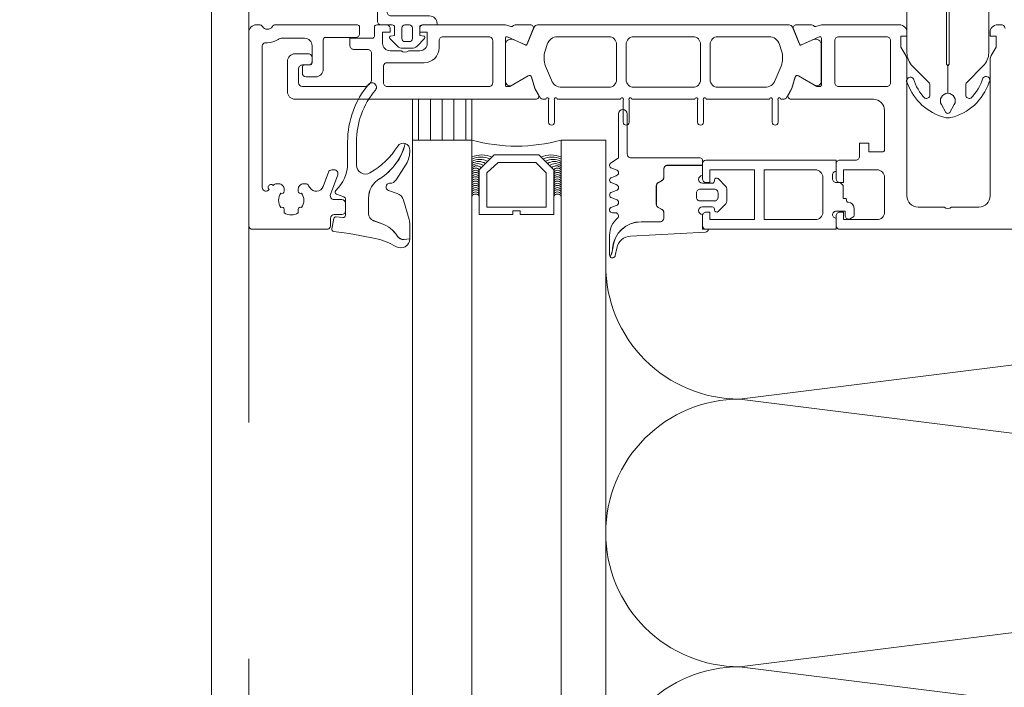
# Model space of a CAD drawing. Header units: millimetres. Extents: x 213386 to 459888, y 74252 to 208052.
# Tile 241 of 256: x 373011 to 373143, y 192163 to 192253. Entities that reach past the tile are written whole.
import ezdxf

# ---------------------------------------------------------------- set-up
doc = ezdxf.new("R2010")
doc.units = ezdxf.units.MM
doc.linetypes.add('ČÁRKOVANÁ', pattern=[19.05, 12.7, -6.35])
doc.layers.get('Defpoints').update_dxf_attribs({"color": 255, "lineweight": 0})
doc.layers.add('FASÁDA DETAILNÍ', color=255, linetype='Continuous', lineweight=0)
doc.layers.add('NOVA', color=255, linetype='Continuous', lineweight=0)
doc.styles.add('CS-ROMANS', font='romans.shx', dxfattribs={"width": 0.75, "oblique": 5})
doc.dimstyles.new('A_KÓTA_50', dxfattribs={"dimtxt": 110, "dimasz": 2, "dimexe": 100, "dimexo": 1500, "dimgap": 40, "dimtad": 1, "dimrnd": 1, "dimdsep": 46, "dimtxsty": 'CS-ROMANS', "dimblk": 'KOT_CARA20', "dimcen": 45, "dimse1": 1, "dimse2": 1, "dimclrd": 256, "dimclre": 256, "dimclrt": 256, "dimadec": 0, "dimazin": 0, "dimtfac": 1, "dimtix": 1, "dimtmove": 2, "dimatfit": 3, "dimldrblk": 'OBLIQUE', "dimfxl": 100, "dimtolj": 1, "dimarcsym": 0})
pattern_1 = [(270, (66475.357, -20009.9213), (1.5875, -8e-16), [])]

# ---------------------------------------------------------------- blocks, each defined once
blk = doc.blocks.new('244748_a')
blk.add_lwpolyline([(8.32, -1.69, 0.082248), (6.34, -0.9, -1.09695), (6.94, -0.1, -0.315353), (11.26, -5.15, -0.480529), (10.87, -5.64), (4.27, -5.64), (4.08, -5.45), (-16.53, -5.45), (-16.72, -5.64), (-20.43, -5.64, 0.574019), (-21.93, -4.78), (-22.99, -5.4, 0.524827), (-22.99, -5.9), (-21.93, -6.52, 0.574021), (-20.43, -5.66), (-16.72, -5.66), (-16.53, -5.85), (4.08, -5.85), (4.27, -5.66), (10.87, -5.66, -0.480529), (11.26, -6.15, -0.326229), (6.88, -11.09, -1.09695), (6.28, -10.3, 0.081457), (8.32, -9.61, 0.599203), (7.48, -8.05), (5.52, -8.05, 0.198965), (5.17, -8.2), (2.22, -11.15), (0.93, -12.01, -0.738038), (0.51, -11.62), (0.87, -11, 1), (0.35, -10.7), (0, -11.3), (-0.98, -11.3, 0.619205), (-1.45, -12.06), (-1.28, -12.43, -0.808139), (-2.04, -13.04), (-3.63, -11.44, 0.198906), (-4.34, -11.15), (-14.99, -11.15, -0.198936), (-16.76, -10.42), (-18.98, -8.2, 0.198942), (-19.33, -8.05), (-20.67, -8.05, 0.500217), (-21.09, -8.73, 0.122037), (-18.5, -10.27, -1.093735), (-19.1, -11.07, -0.240768), (-23.7, -6.07, -0.106226), (-23.7, -5.23, -0.256232), (-19, -0.13, -1.093735), (-18.4, -0.92, 0.116856), (-21.09, -2.57, 0.500217), (-20.67, -3.25), (-19.33, -3.25, 0.198942), (-18.98, -3.1), (-16.75, -0.88, -0.198936), (-14.99, -0.15), (-4.34, -0.15, 0.198907), (-3.63, 0.14), (-2.04, 1.74, -0.808139), (-1.28, 1.13), (-1.45, 0.76, 0.619205), (-0.98, 0), (0, 0), (0.35, -0.6, 1), (0.87, -0.3), (0.51, 0.32, -0.738038), (0.93, 0.71), (2.22, -0.15), (5.17, -3.1, 0.198965), (5.52, -3.25), (7.48, -3.25, 0.599203)], format="xyb", close=True)
blk = doc.blocks.new('nesystémový nástavec 18')
for p, q in [((-17.5, 9.3), (-15.36, 9.3)), ((-15.36, 9.3), (0, 9.3)), ((0, 9.3), (0, 7.8)), ((-18, 6.8), (-18, 8.8)), ((-11, 8), (-17, 8)), ((-17, 8), (-17, 6.3)), ((-11, 1.3), (-11, 8)), ((-2.8, 8), (-9.7, 8)), ((-9.7, 1.3), (-9.7, 8)), ((-1.8, 2.3), (-1.8, 7)), ((-0.5, 7.3), (-0.5, 6.8)), ((-17, 6.3), (-17.5, 6.3)), ((0, 6.3), (0.55, 6.3)), ((0.55, 6.3), (0.95, 5.9)), ((0.95, 5.9), (0.95, 4.8)), ((0.95, 4.8), (0.95, 4.14)), ((0.95, 4.14), (1.2, 4.14)), ((1.4, 3.94), (1.4, 3.84)), ((1.6, 3.64), (1.6, 3.64)), ((2.4, 2.84), (2.4, 1.89)), ((-18, 0.5), (-18, 1.8)), ((-17.5, 2.3), (-17, 2.3)), ((-17, 2.3), (-17, 1.3)), ((-0.4, 2.23), (-0.5, 2.04)), ((-0.5, 2.04), (-0.5, 2)), ((1.2, 2.44), (0, 2.44)), ((0, 1.5), (0, 0)), ((1.2, 1.85), (1.2, 2.44)), ((1.8, 1.37), (1.7, 1.35)), ((2.25, 1.63), (1.8, 1.37)), ((-1.8, 0), (-17.5, 0)), ((-17, 1.3), (-11, 1.3)), ((-9.7, 1.3), (-2.8, 1.3)), ((0, 0), (-1.8, 0))]:
    blk.add_line(p, q)
for centre, radius, start, end in [((-17.5, 8.8), 0.5, 90, 180), ((-15.36, 9.8), 0.5, 270, 270.084), ((-2.8, 7), 1, 0, 90), ((-17.5, 6.8), 0.5, 180.0012, 269.9988), ((0, 7.3), 0.5, 89.9955, 180.0071), ((0, 6.8), 0.5, 179.9949, 270.006), ((0.75, 4.8), 0.2, 359.9656, 0.0344), ((1.2, 3.94), 0.2, 359.9707, 90.0249), ((1.6, 3.84), 0.2, 179.9737, 270.035), ((1.6, 2.84), 0.8, 0.0065, 89.9919), ((-17.5, 1.8), 0.5, 89.999, 180.0002), ((-2.8, 2.3), 1, 270, 0), ((0, 2), 0.5, 179.9716, 270.0327), ((0, 1.94), 0.5, 89.9975, 144.0007), ((1.7, 1.85), 0.5, 179.9991, 270), ((2.1, 1.89), 0.3, 299.9815, 0.0183), ((-17.5, 0.5), 0.5, 180, 270)]:
    blk.add_arc(centre, radius, start, end)
blk = doc.blocks.new('284336')
for points in [[(-0.7, -9.6), (-10, -9.6, 0.414511), (-10.51, -10.11), (-10.51, -15.51, -1), (-11.69, -15.51), (-11.69, -9.6), (-12.69, -8.95, -0.668884), (-12.6, -8.23), (-11.99, -8.01, 0.766384), (-11.99, -7.21), (-12.6, -6.99, -0.76831), (-12.6, -6.23), (-11.99, -6.01, 0.766384), (-11.99, -5.21), (-12.6, -4.99, -0.76831), (-12.6, -4.23), (-11.99, -4.01, 0.766384), (-11.99, -3.21), (-12.6, -2.99, -0.877523), (-12.5, -2.22), (-12.1, -2.22, 0.698129), (-11.83, -1.5, -0.220231), (-12.89, 0.78), (-12.89, 3.45, -0.157143), (-12.82, 3.68), (-12.69, 3.42, -0.067482), (-12.48, 2.53, 0.393136), (-8.66, -1.02), (-6.1, -1.02, -0.414214), (-5.61, -1.51), (-5.61, -2.22, -0.267949), (-5.85, -2.65), (-6.35, -2.93, 0.267949), (-6.61, -3.38), (-6.61, -5.84, 0.267949), (-6.35, -6.29), (-5.85, -6.57, -0.267949), (-5.61, -7), (-5.61, -8.11, 0.414215), (-5.1, -8.62), (-0.41, -8.62), (-0.41, -9.31, -0.414212), (-0.7, -9.6)], [(-0.41, 0), (-0.41, -2, 0.990243), (-0.4, -3.02), (0.9, -3.02, 0.414214), (1.21, -2.71), (1.21, -2.61, -0.668123), (1.71, -2.4), (2.75, -3.45, -0.199004), (2.89, -3.79), (2.89, -5.43, -0.199038), (2.75, -5.77), (1.71, -6.82, -0.668191), (1.21, -6.61), (1.21, -6.51, 0.414214), (0.9, -6.2), (-0.4, -6.2, 0.990269), (-0.41, -7.22), (-0.41, -8.6), (-5.1, -8.6, -0.414215), (-5.59, -8.11), (-5.59, -7, 0.267949), (-5.84, -6.56), (-6.34, -6.27, -0.267949), (-6.59, -5.84), (-6.59, -3.38, -0.267949), (-6.34, -2.95), (-5.84, -2.66, 0.267949), (-5.59, -2.22), (-5.59, -1.51, 0.414214), (-6.1, -1), (-8.66, -1, -0.393156), (-12.46, 2.53, 0.067572), (-12.67, 3.43), (-12.8, 3.7, -0.637545), (-12.12, 3.53), (-11.92, 2.53, 0.344315), (-10.06, 0.91), (0, 0.38, -0.406913), (0.39, 0), (-0.41, 0)], [(1.7, -4.31, 0.414235), (1.2, -3.81), (-0.7, -3.81, 0.414214), (-1.2, -4.31), (-1.2, -4.91, 0.414214), (-0.7, -5.41), (1.2, -5.41, 0.414235), (1.7, -4.91), (1.7, -4.31)]]:
    blk.add_lwpolyline(points, format="xyb", close=True)
blk = doc.blocks.new('433270')
blk.add_lwpolyline([(1, 0, 0.414364), (0, -1), (0, -1.4, 0.255924), (0.23, -1.83, -0.547723), (0.23, -3.17, 0.255924), (0, -3.6), (0, -14.6, 0.414214), (0.3, -14.9), (1.2, -14.9, 0.414214), (1.7, -14.4), (1.7, -10.3, -0.414214), (2, -10), (6, -10, 0.414248), (7, -9), (7, -7.7, 0.414179), (6.5, -7.2), (5.7, -7.2, 0.414232), (5.4, -7.5), (5.4, -8.2, -0.414198), (5.1, -8.5), (2.8, -8.5, -0.414204), (1.8, -7.5), (1.8, -4.49, -0.147432), (1.97, -3.94, 0.147461), (2.4, -2.5), (2.4, -2.3, -0.414214), (2.9, -1.8), (21.87, -1.8, -0.668178), (22.22, -2.65), (22.16, -2.72, 1), (21.59, -3.29), (21.52, -3.35, 0.198912), (21.38, -3.71), (21.38, -4.05, 0.414214), (22.08, -4.75), (22.38, -4.75, 0.576988), (22.64, -4.3, -0.311246), (24.56, -4.3, 0.576988), (24.82, -4.75), (25.3, -4.75, -0.260065), (25.3, -6.65), (24.82, -6.65, 0.576988), (24.56, -7.1, -0.311246), (22.64, -7.1, 0.576988), (22.38, -6.65), (22.08, -6.65, 0.414214), (21.38, -7.35), (21.38, -7.61, 0.267949), (21.63, -8.04), (21.89, -8.2, -0.637047), (21.73, -10), (19.83, -10.7, 0.315299), (19.5, -11.17), (19.5, -11.49, 0.520567), (20.17, -11.96), (22.83, -10.99, -0.520567), (23.5, -11.46), (23.5, -12.5, 0.414062), (24, -13), (25, -13, 0.414186), (25.5, -12.5), (25.5, -11.5, -0.414182), (26, -11), (27, -11, 0.414214), (27.5, -10.5), (27.5, -0.5, 0.414214), (27, 0), (1, 0)], format="xyb", close=True)
blk = doc.blocks.new('284325')
for points in [[(0.84, -5.23, -0.560316), (0.94, -4.73), (1.94, -4.36, 0.3153), (2.14, -4.08), (2.14, -1.89, 0.451558), (1.8, -1.59), (0.9, -1.7, -0.399586), (0.57, -1.46), (0.3, -0.07, -0.415977), (0.53, 0.29, 0.024107), (6.15, 1.24, 0.076636), (8.99, 2.34, -0.577615), (10.79, 1.3), (10.02, 1.37, 0.283171), (9.08, 0.9, -0.168429), (7.07, -0.74), (5.9, -1.16, 0.315302), (5.24, -2.1), (5.24, -4.21, 0.269719), (6.76, -6.82, -0.194797), (10.18, -11.53, -0.342663), (9.17, -11.17, 0.119207), (5.43, -7.59, 0.578571), (3.63, -8.62), (3.63, -11.77, 0.176415), (6.16, -18.72, -1), (5.24, -19.49, -0.176415), (2.43, -11.77), (2.43, -8.89, 0.208286), (0.84, -5.23)], [(8.95, -6.65), (10.32, -8.78, -0.134555), (10.79, -10.63, -0.339795), (10.19, -11.53, 0.194788), (6.76, -6.81, -0.269736), (5.25, -4.21), (5.25, -2.1, -0.315302), (5.9, -1.17), (7.07, -0.74, 0.168429), (9.09, 0.89, -0.283167), (10.01, 1.36), (10.79, 1.29), (10.79, -0.74, -0.070852), (10.71, -1.3), (9.95, -3.93, -0.241839), (9.08, -4.83), (7.93, -5.22, 0.836024), (8.08, -6.19), (8.11, -6.19, -0.255349), (8.95, -6.65)]]:
    blk.add_lwpolyline(points, format="xyb", close=True)
blk = doc.blocks.new('*U4004')
for points in [[(0, 0, 0.414243), (0.09999, 0.1), (0.00001, 0.9, -1.0001), (0.19999, 0.9), (0.10001, 0.1, 0.414228), (0.2, 0, 0.414228)], [(0.2, 0, 0.414243), (0.29999, 0.1), (0.20001, 0.9, -1.0001), (0.39999, 0.9), (0.30001, 0.1, 0.414228), (0.40001, 0, 0.414228)]]:
    blk.add_lwpolyline(points, format="xyb")
blk = doc.blocks.new('246426')
for points in [[(-1.84, 0.64), (-2.86, -0.38, 0.198926), (-3.15, -1.09), (-3.15, -2.31, 0.198926), (-2.86, -3.02), (-1.84, -4.04, 0.637051), (-1.5, -3.92), (-1.45, -3.4), (-0.3, -3.4, -0.41484), (0, -3.7), (0, -5.19, 0.414232), (0.5, -5.69), (2.14, -5.69, 0.071862), (2.2, -5.68, 0.157876), (3.73, -4.64, 0.360336), (3.48, 2.39, 0.964062), (2.54, 1.48, -0.403385), (2.25, -4.34, -0.190964), (2.11, -4.39), (1.7, -4.39, -0.414214), (1.2, -3.89), (1.2, 1.31, 0.414201), (0.2, 2.31), (0, 2.31), (0, 0.3, -0.414214), (-0.3, 0), (-1.45, 0), (-1.5, 0.52, 0.637051), (-1.84, 0.64)], [(-2.25, -1.4, -0.414214), (-1.85, -1), (-0.4, -1, -0.414214), (0, -1.4), (0, -2, -0.414214), (-0.4, -2.4), (-1.85, -2.4, -0.414214), (-2.25, -2), (-2.25, -1.4)]]:
    blk.add_lwpolyline(points, format="xyb", close=True)
blk = doc.blocks.new('A$C29162560')
at = {"layer": 'FASÁDA DETAILNÍ'}
h = blk.add_hatch(dxfattribs=at)
h.set_pattern_fill('ANSI31', color=256, scale=0.5, angle=585)
h.set_pattern_definition(pattern_1)
h.paths.add_polyline_path([(-905, -9695.5), (-905, -9690), (-913, -9690), (-913, -9695.5)])
h = blk.add_hatch(dxfattribs=at)
h.set_pattern_fill('ANSI31', color=256, scale=0.5, angle=585)
h.set_pattern_definition(pattern_1)
h.paths.add_polyline_path([(-905, -9695.5), (-905, -9690), (-913, -9690), (-913, -9695.5)])
for p, q in [((-913, -10104.5), (-913, -9695.5)), ((-913, -9695.5), (-905, -9695.5)), ((-913, -10104.5), (-913, -9695.5)), ((-913, -9695.5), (-905, -9695.5)), ((-905, -9695.5), (-905, -10104.5)), ((-905, -9695.5), (-905, -10104.5)), ((-893, -10104.5), (-893, -9695.5)), ((-887, -9695.5), (-893, -9695.5)), ((-893, -10104.5), (-893, -9695.5)), ((-887, -9695.5), (-893, -9695.5)), ((-887, -9695.5), (-887, -10104.5)), ((-887, -9695.5), (-887, -10104.5))]:
    blk.add_line(p, q, dxfattribs=at)
for points in [[(25640, -21740), (-940, -21740), (-940, 1940), (25640, 1940)], [(-913, -9695.5), (-913, -9690), (-905, -9690), (-905, -9695.5)], [(-913, -9695.5), (-913, -9690), (-905, -9690), (-905, -9695.5)], [(-894, -9705.5), (-894, -9699.5), (-896, -9697.5), (-902, -9697.5), (-904, -9699.5), (-904, -9705.5), (-899.5, -9705.5), (-899.5, -9705), (-898.5, -9705), (-898.5, -9705.5)], [(-894, -9705.5), (-894, -9699.5), (-896, -9697.5), (-902, -9697.5), (-904, -9699.5), (-904, -9705.5), (-899.5, -9705.5), (-899.5, -9705), (-898.5, -9705), (-898.5, -9705.5)], [(-903, -9704.5), (-895, -9704.5), (-895, -9699.91), (-896.41, -9698.5), (-901.45, -9698.5), (-903, -9699.91)], [(-903, -9704.5), (-895, -9704.5), (-895, -9699.91), (-896.41, -9698.5), (-901.45, -9698.5), (-903, -9699.91)]]:
    blk.add_lwpolyline(points, close=True, dxfattribs=at)
at = {"layer": 'FASÁDA DETAILNÍ', "linetype": 'ČÁRKOVANÁ', "ltscale": 5}
blk.add_lwpolyline([(25635, -21735), (-935, -21735), (-935, 1935), (25635, 1935)], close=True, dxfattribs=at)
at = {"layer": 'FASÁDA DETAILNÍ'}
for points in [[(-900.5, -9680), (-911.5, -9680, 0.414426), (-912, -9680.5), (-912, -9680.99), (-911, -9680.99), (-911, -9682.49, -0.414214), (-912, -9683.49), (-913.5, -9683.49, -0.399985), (-914.5, -9683.49), (-916, -9683.49, -0.414214), (-917, -9682.49), (-917, -9681), (-916, -9681), (-916, -9680.5, 0.414456), (-916.5, -9680), (-917.8, -9680, 0.413971), (-918.1, -9680.3), (-918.1, -9681.5, -0.414214), (-918.4, -9681.8), (-921.4, -9681.8), (-921.4, -9682.8, 0.414214), (-920.9, -9683.3), (-919, -9683.3, -0.414214), (-918.5, -9683.8), (-918.5, -9687.3, -0.414206), (-919.5, -9688.3), (-927.8, -9688.3, -0.414206), (-928.3, -9687.8), (-928.3, -9685.9, -0.414219), (-927.8, -9685.4), (-927, -9685.4, 0.414214), (-926.5, -9684.9), (-926.5, -9684.4, 0.414214), (-927, -9683.9), (-928.8, -9683.9, 0.414214), (-929.8, -9684.9), (-929.8, -9689, 0.414214), (-928.8, -9690), (-900.5, -9690), (-896.4, -9690, 0.57735), (-896.05, -9689.4), (-896.55, -9688.54), (-896.98, -9687.04, 0.488701), (-897.42, -9686.87), (-899.88, -9688.3), (-900.31, -9688.3, -0.432566), (-900.5, -9688.1), (-900.5, -9681.8, -0.548397), (-900.22, -9681.61), (-897.83, -9682.68, 0.425336), (-897.57, -9682.57), (-896.75, -9680.55, 0.531563), (-897.12, -9680), (-899.19, -9680, 0.231306), (-899.42, -9680.11, -0.306185), (-899.74, -9680.22), (-900.5, -9680)], [(-900.5, -9680), (-911.5, -9680, 0.414426), (-912, -9680.5), (-912, -9680.99), (-911, -9680.99), (-911, -9682.49, -0.414214), (-912, -9683.49), (-913.5, -9683.49, -0.399985), (-914.5, -9683.49), (-916, -9683.49, -0.414214), (-917, -9682.49), (-917, -9681), (-916, -9681), (-916, -9680.5, 0.414456), (-916.5, -9680), (-917.8, -9680, 0.413971), (-918.1, -9680.3), (-918.1, -9681.5, -0.414214), (-918.4, -9681.8), (-921.4, -9681.8), (-921.4, -9682.8, 0.414214), (-920.9, -9683.3), (-919, -9683.3, -0.414214), (-918.5, -9683.8), (-918.5, -9687.3, -0.414206), (-919.5, -9688.3), (-927.8, -9688.3, -0.414206), (-928.3, -9687.8), (-928.3, -9685.9, -0.414219), (-927.8, -9685.4), (-927, -9685.4, 0.414214), (-926.5, -9684.9), (-926.5, -9684.4, 0.414214), (-927, -9683.9), (-928.8, -9683.9, 0.414214), (-929.8, -9684.9), (-929.8, -9689, 0.414214), (-928.8, -9690), (-900.5, -9690), (-896.4, -9690, 0.57735), (-896.05, -9689.4), (-896.55, -9688.54), (-896.98, -9687.04, 0.488701), (-897.42, -9686.87), (-899.88, -9688.3), (-900.31, -9688.3, -0.432566), (-900.5, -9688.1), (-900.5, -9681.8, -0.548397), (-900.22, -9681.61), (-897.83, -9682.68, 0.425336), (-897.57, -9682.57), (-896.75, -9680.55, 0.531563), (-897.12, -9680), (-899.19, -9680, 0.231306), (-899.42, -9680.11, -0.306185), (-899.74, -9680.22), (-900.5, -9680)], [(-862.34, -9680), (-874.25, -9680), (-896.16, -9680, 0.305837), (-896.62, -9680.31), (-897.55, -9682.6, -0.425336), (-897.81, -9682.71), (-899.43, -9681.99, 0.543753), (-900.49, -9682.68), (-900.49, -9687.58, 0.578182), (-899.59, -9688.1), (-897.4, -9686.84, -0.488505), (-896.96, -9687.01), (-896.52, -9688.53), (-895.76, -9689.85, 0.282478), (-895.49, -9690), (-895.04, -9690, -1.447009), (-894.69, -9690.13), (-894.69, -9693.1, 1), (-893.89, -9693.1), (-893.89, -9690.13, -1.447009), (-893.54, -9690), (-885, -9690, -1.447009), (-884.65, -9690.13), (-884.65, -9693.1, 1), (-883.85, -9693.1), (-883.85, -9690.13, -1.447009), (-883.5, -9690), (-875, -9690, -1.447009), (-874.65, -9690.13), (-874.65, -9693.1, 1), (-873.85, -9693.1), (-873.85, -9690.13, -1.447009), (-873.5, -9690), (-864.96, -9690, -1.447009), (-864.61, -9690.13), (-864.61, -9693.1, 1), (-863.81, -9693.1), (-863.81, -9690.13, -1.447009), (-863.46, -9690), (-863.01, -9690, 0.282478), (-862.74, -9689.85), (-861.98, -9688.53), (-861.54, -9687.01, -0.488505), (-861.1, -9686.84), (-858.91, -9688.1, 0.578182), (-858.01, -9687.58), (-858.01, -9682.68, 0.543753), (-859.07, -9681.99), (-860.69, -9682.71, -0.425336), (-860.95, -9682.6), (-861.88, -9680.31, 0.305837), (-862.34, -9680)], [(-862.34, -9680), (-874.25, -9680), (-896.16, -9680, 0.305837), (-896.62, -9680.31), (-897.55, -9682.6, -0.425336), (-897.81, -9682.71), (-899.43, -9681.99, 0.543753), (-900.49, -9682.68), (-900.49, -9687.58, 0.578182), (-899.59, -9688.1), (-897.4, -9686.84, -0.488505), (-896.96, -9687.01), (-896.52, -9688.53), (-895.76, -9689.85, 0.282478), (-895.49, -9690), (-895.04, -9690, -1.447009), (-894.69, -9690.13), (-894.69, -9693.1, 1), (-893.89, -9693.1), (-893.89, -9690.13, -1.447009), (-893.54, -9690), (-885, -9690, -1.447009), (-884.65, -9690.13), (-884.65, -9693.1, 1), (-883.85, -9693.1), (-883.85, -9690.13, -1.447009), (-883.5, -9690), (-875, -9690, -1.447009), (-874.65, -9690.13), (-874.65, -9693.1, 1), (-873.85, -9693.1), (-873.85, -9690.13, -1.447009), (-873.5, -9690), (-864.96, -9690, -1.447009), (-864.61, -9690.13), (-864.61, -9693.1, 1), (-863.81, -9693.1), (-863.81, -9690.13, -1.447009), (-863.46, -9690), (-863.01, -9690, 0.282478), (-862.74, -9689.85), (-861.98, -9688.53), (-861.54, -9687.01, -0.488505), (-861.1, -9686.84), (-858.91, -9688.1, 0.578182), (-858.01, -9687.58), (-858.01, -9682.68, 0.543753), (-859.07, -9681.99), (-860.69, -9682.71, -0.425336), (-860.95, -9682.6), (-861.88, -9680.31, 0.305837), (-862.34, -9680)], [(-902.7, -9688.3), (-916.4, -9688.3, -0.414214), (-916.9, -9687.8), (-916.9, -9685.59, -0.414214), (-916.4, -9685.09), (-911.43, -9685.09, 0.411139), (-909.4, -9683.09), (-909.4, -9682.1, -0.414214), (-908.9, -9681.6), (-902.7, -9681.6, -0.414214), (-902.2, -9682.1), (-902.2, -9687.8, -0.414214), (-902.7, -9688.3)], [(-902.7, -9688.3), (-916.4, -9688.3, -0.414214), (-916.9, -9687.8), (-916.9, -9685.59, -0.414214), (-916.4, -9685.09), (-911.43, -9685.09, 0.411139), (-909.4, -9683.09), (-909.4, -9682.1, -0.414214), (-908.9, -9681.6), (-902.7, -9681.6, -0.414214), (-902.2, -9682.1), (-902.2, -9687.8, -0.414214), (-902.7, -9688.3)], [(-893.45, -9681.6), (-886.55, -9681.6, -0.414218), (-885.55, -9682.6), (-885.55, -9687.4, -0.414218), (-886.55, -9688.4), (-892.91, -9688.4, -0.305619), (-894.3, -9687.46), (-895.08, -9685.54, -0.176429), (-895.15, -9683.49), (-894.88, -9682.64, -0.324916), (-893.45, -9681.6)], [(-893.45, -9681.6), (-886.55, -9681.6, -0.414218), (-885.55, -9682.6), (-885.55, -9687.4, -0.414218), (-886.55, -9688.4), (-892.91, -9688.4, -0.305619), (-894.3, -9687.46), (-895.08, -9685.54, -0.176429), (-895.15, -9683.49), (-894.88, -9682.64, -0.324916), (-893.45, -9681.6)], [(-883.25, -9681.6), (-875.25, -9681.6, -0.414214), (-874.25, -9682.6), (-874.25, -9687.4, -0.414214), (-875.25, -9688.4), (-883.25, -9688.4, -0.414214), (-884.25, -9687.4), (-884.25, -9682.6, -0.414214), (-883.25, -9681.6)], [(-883.25, -9681.6), (-875.25, -9681.6, -0.414214), (-874.25, -9682.6), (-874.25, -9687.4, -0.414214), (-875.25, -9688.4), (-883.25, -9688.4, -0.414214), (-884.25, -9687.4), (-884.25, -9682.6, -0.414214), (-883.25, -9681.6)], [(-871.95, -9681.6), (-865.05, -9681.6, -0.324916), (-863.62, -9682.64), (-863.35, -9683.49, -0.176429), (-863.42, -9685.54), (-864.2, -9687.46, -0.305619), (-865.59, -9688.4), (-871.95, -9688.4, -0.414218), (-872.95, -9687.4), (-872.95, -9682.6, -0.414218), (-871.95, -9681.6)], [(-871.95, -9681.6), (-865.05, -9681.6, -0.324916), (-863.62, -9682.64), (-863.35, -9683.49, -0.176429), (-863.42, -9685.54), (-864.2, -9687.46, -0.305619), (-865.59, -9688.4), (-871.95, -9688.4, -0.414218), (-872.95, -9687.4), (-872.95, -9682.6, -0.414218), (-871.95, -9681.6)], [(-848.7, -9682.1, 0.414214), (-849.2, -9681.6), (-855.7, -9681.6, 0.414214), (-856.2, -9682.1), (-856.2, -9687.8, 0.414214), (-855.7, -9688.3), (-849.2, -9688.3, 0.414214), (-848.7, -9687.8), (-848.7, -9682.1)], [(-848.7, -9682.1, 0.414214), (-849.2, -9681.6), (-855.7, -9681.6, 0.414214), (-856.2, -9682.1), (-856.2, -9687.8, 0.414214), (-855.7, -9688.3), (-849.2, -9688.3, 0.414214), (-848.7, -9687.8), (-848.7, -9682.1)]]:
    blk.add_lwpolyline(points, format="xyb", close=True, dxfattribs=at)
blk.add_lwpolyline([(-707, -9707.5), (-855.5, -9707.5, -0.414214), (-856, -9707), (-856, -9705.7, -0.41422), (-855.5, -9705.2), (-855, -9705.2), (-855, -9706.2), (-850.5, -9706.2, 0.414214), (-849.5, -9705.2), (-849.5, -9700.5, 0.414214), (-850.5, -9699.5), (-855, -9699.5), (-855, -9701.2), (-855.5, -9701.2, -0.414201), (-856, -9700.7), (-856, -9698.7, -0.414214), (-855.5, -9698.2), (-853.36, -9698.2, 0.414214), (-852.86, -9697.7), (-852.86, -9695.9), (-851.61, -9695.9), (-851.61, -9697.1), (-849.8, -9697.1, 0.414214), (-849.5, -9696.8), (-849.5, -9691.5, 0.414167), (-851, -9690), (-858, -9690), (-862.1, -9690, -0.57735), (-862.44, -9689.4), (-861.95, -9688.54), (-861.52, -9687.04, -0.488701), (-861.08, -9686.87), (-858.61, -9688.3), (-858.19, -9688.3, 0.432566), (-858, -9688.1), (-858, -9681.8, 0.548397), (-858.28, -9681.61), (-860.66, -9682.68, -0.425336), (-860.93, -9682.57), (-861.75, -9680.55, -0.531563), (-861.38, -9680), (-859.31, -9680, -0.231306), (-859.07, -9680.11, 0.306185), (-858.76, -9680.22), (-858, -9680), (-847.49, -9680, -0.414214), (-846.49, -9681), (-846.49, -9681.5), (-847.29, -9681.5), (-847.29, -9683), (-846.63, -9684.14, -0.13165), (-846.5, -9684.64), (-846.5, -9703.01, 0.414214), (-845, -9704.51), (-841.5, -9704.51, 0.399985), (-840.5, -9704.51), (-836.8, -9704.51, 0.414214), (-835.3, -9703.01), (-835.3, -9684.64, -0.13165), (-835.17, -9684.14), (-834.51, -9683), (-834.51, -9681.5), (-835.31, -9681.5), (-835.31, -9681, -0.414214), (-834.31, -9680), (-833.8, -9680, -0.414214), (-833.3, -9680.5)], format="xyb", dxfattribs=at)
blk.add_lwpolyline([(-707, -9707.5), (-855.5, -9707.5, -0.414214), (-856, -9707), (-856, -9705.7, -0.41422), (-855.5, -9705.2), (-855, -9705.2), (-855, -9706.2), (-850.5, -9706.2, 0.414214), (-849.5, -9705.2), (-849.5, -9700.5, 0.414214), (-850.5, -9699.5), (-855, -9699.5), (-855, -9701.2), (-855.5, -9701.2, -0.414201), (-856, -9700.7), (-856, -9698.7, -0.414214), (-855.5, -9698.2), (-853.36, -9698.2, 0.414214), (-852.86, -9697.7), (-852.86, -9695.9), (-851.61, -9695.9), (-851.61, -9697.1), (-849.8, -9697.1, 0.414214), (-849.5, -9696.8), (-849.5, -9691.5, 0.414167), (-851, -9690), (-858, -9690), (-862.1, -9690, -0.57735), (-862.44, -9689.4), (-861.95, -9688.54), (-861.52, -9687.04, -0.488701), (-861.08, -9686.87), (-858.61, -9688.3), (-858.19, -9688.3, 0.432566), (-858, -9688.1), (-858, -9681.8, 0.548397), (-858.28, -9681.61), (-860.66, -9682.68, -0.425336), (-860.93, -9682.57), (-861.75, -9680.55, -0.531563), (-861.38, -9680), (-859.31, -9680, -0.231306), (-859.07, -9680.11, 0.306185), (-858.76, -9680.22), (-858, -9680), (-847.49, -9680, -0.414214), (-846.49, -9681), (-846.49, -9681.5), (-847.29, -9681.5), (-847.29, -9683), (-846.63, -9684.14, -0.13165), (-846.5, -9684.64), (-846.5, -9703.01, 0.414214), (-845, -9704.51), (-841.5, -9704.51, 0.399985), (-840.5, -9704.51), (-836.8, -9704.51, 0.414214), (-835.3, -9703.01), (-835.3, -9684.64, -0.13165), (-835.17, -9684.14), (-834.51, -9683), (-834.51, -9681.5), (-835.31, -9681.5), (-835.31, -9681, -0.414214), (-834.31, -9680), (-833.8, -9680, -0.414214), (-833.3, -9680.5)], format="xyb", dxfattribs=at)
for centre, radius, start, end in [((-899, -9673.61), 22.7, 254.6728, 285.3272), ((-899, -9673.61), 22.7, 254.6728, 285.3272), ((-903.65, -9701.05), 3.55, 67.2938, 112.409), ((-903.65, -9701.05), 3.55, 67.2938, 112.409), ((-903.76, -9700.68), 2.9, 65.3067, 115.2952), ((-903.76, -9700.68), 2.9, 65.3067, 115.2952), ((-903.93, -9700.34), 2.25, 61.5273, 118.4028), ((-903.93, -9700.34), 2.25, 61.5273, 118.4028), ((-894.35, -9701.05), 3.55, 67.591, 112.7062), ((-894.35, -9701.05), 3.55, 67.591, 112.7062), ((-894.24, -9700.68), 2.9, 64.7048, 114.6933), ((-894.24, -9700.68), 2.9, 64.7048, 114.6933), ((-894.07, -9700.34), 2.25, 61.5972, 118.4727), ((-894.07, -9700.34), 2.25, 61.5972, 118.4727), ((-904.08, -9700.09), 1.71, 57.2949, 122.6857), ((-904.08, -9700.09), 1.71, 57.2949, 122.6857), ((-904.21, -9699.93), 1.26, 51.9656, 128.4996), ((-904.21, -9699.93), 1.26, 51.9656, 128.4996), ((-904.36, -9699.84), 0.879, 43.9949, 136.4964), ((-904.36, -9699.84), 0.879, 43.9949, 136.4964), ((-904.5, -9699.85), 0.596, 33.0366, 146.9634), ((-904.5, -9699.85), 0.596, 33.0366, 146.9634), ((-904.5, -9700.15), 0.596, 33.0366, 146.9634), ((-904.5, -9700.15), 0.596, 33.0366, 146.9634), ((-893.92, -9700.09), 1.71, 57.3143, 122.7051), ((-893.92, -9700.09), 1.71, 57.3143, 122.7051), ((-893.79, -9699.93), 1.26, 51.5004, 128.0344), ((-893.79, -9699.93), 1.26, 51.5004, 128.0344), ((-893.64, -9699.84), 0.879, 43.5036, 136.0051), ((-893.64, -9699.84), 0.879, 43.5036, 136.0051), ((-893.5, -9699.85), 0.596, 33.0366, 146.9634), ((-893.5, -9699.85), 0.596, 33.0366, 146.9634), ((-893.5, -9700.15), 0.596, 33.0366, 146.9634), ((-893.5, -9700.15), 0.596, 33.0366, 146.9634), ((-904.5, -9700.44), 0.596, 33.0366, 146.9634), ((-904.5, -9700.44), 0.596, 33.0366, 146.9634), ((-904.5, -9700.73), 0.596, 33.0366, 146.9634), ((-904.5, -9700.73), 0.596, 33.0366, 146.9634), ((-904.5, -9701.02), 0.596, 33.0366, 146.9634), ((-904.5, -9701.02), 0.596, 33.0366, 146.9634), ((-904.5, -9701.32), 0.596, 33.0366, 146.9634), ((-904.5, -9701.32), 0.596, 33.0366, 146.9634), ((-904.5, -9701.61), 0.596, 33.0366, 146.9634), ((-904.5, -9701.61), 0.596, 33.0366, 146.9634), ((-893.5, -9700.44), 0.596, 33.0366, 146.9634), ((-893.5, -9700.44), 0.596, 33.0366, 146.9634), ((-893.5, -9700.73), 0.596, 33.0366, 146.9634), ((-893.5, -9700.73), 0.596, 33.0366, 146.9634), ((-893.5, -9701.02), 0.596, 33.0366, 146.9634), ((-893.5, -9701.02), 0.596, 33.0366, 146.9634), ((-893.5, -9701.32), 0.596, 33.0366, 146.9634), ((-893.5, -9701.32), 0.596, 33.0366, 146.9634), ((-893.5, -9701.61), 0.596, 33.0366, 146.9634), ((-893.5, -9701.61), 0.596, 33.0366, 146.9634), ((-904.5, -9701.9), 0.596, 33.0366, 146.9634), ((-904.5, -9701.9), 0.596, 33.0366, 146.9634), ((-904.5, -9702.19), 0.596, 33.0366, 146.9634), ((-904.5, -9702.19), 0.596, 33.0366, 146.9634), ((-904.5, -9702.49), 0.596, 33.0366, 146.9634), ((-904.5, -9702.49), 0.596, 33.0366, 146.9634), ((-904.5, -9702.78), 0.596, 33.0366, 146.9634), ((-904.5, -9702.78), 0.596, 33.0366, 146.9634), ((-893.5, -9701.9), 0.596, 33.0366, 146.9634), ((-893.5, -9701.9), 0.596, 33.0366, 146.9634), ((-893.5, -9702.19), 0.596, 33.0366, 146.9634), ((-893.5, -9702.19), 0.596, 33.0366, 146.9634), ((-893.5, -9702.49), 0.596, 33.0366, 146.9634), ((-893.5, -9702.49), 0.596, 33.0366, 146.9634), ((-893.5, -9702.78), 0.596, 33.0366, 146.9634), ((-893.5, -9702.78), 0.596, 33.0366, 146.9634), ((-904.5, -9703.07), 0.596, 33.0366, 146.9634), ((-904.5, -9703.07), 0.596, 33.0366, 146.9634), ((-904.5, -9703.36), 0.596, 33.0366, 146.9634), ((-904.5, -9703.36), 0.596, 33.0366, 146.9634), ((-893.5, -9703.07), 0.596, 33.0366, 146.9634), ((-893.5, -9703.07), 0.596, 33.0366, 146.9634), ((-893.5, -9703.36), 0.596, 33.0366, 146.9634), ((-893.5, -9703.36), 0.596, 33.0366, 146.9634)]:
    blk.add_arc(centre, radius, start, end, dxfattribs=at)
for name, p, xscale, rotation in [('244748_a', (-835.34, -9668.78), -1, 270), ('244748_a', (-835.34, -9668.78), -1, 270), ('246426', (-912, -9680), -1, 270), ('246426', (-912, -9680), -1, 270), ('433270', (-935, -9680), -1.000000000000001, 90), ('433270', (-935, -9680), -1.000000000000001, 90), ('284325', (-924.14, -9707.5), -1, 180), ('284325', (-924.14, -9707.5), -1, 180), ('284336', (-873.59, -9707.5), -1, 180), ('284336', (-873.59, -9707.5), -1, 180)]:
    blk.add_blockref(name, p, dxfattribs=dict(at, xscale=xscale, rotation=rotation))
blk.add_blockref('nesystémový nástavec 18', (-856, -9707.5), dxfattribs=at)
blk.add_blockref('nesystémový nástavec 18', (-856, -9707.5), dxfattribs=at)
at = {"layer": 'FASÁDA DETAILNÍ', "xscale": 179.9999932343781, "yscale": 179.9999932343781, "zscale": 179.9999932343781, "rotation": 270}
blk.add_blockref('*U4004', (-887, -9712.33), dxfattribs=at)
blk.add_blockref('*U4004', (-887, -9712.33), dxfattribs=at)
blk = doc.blocks.new('KOT_CARA20')
for p, q in [((0, 20), (0, -20)), ((0, 0), (14.142, 14.142)), ((0, 0), (-14.142, -14.142))]:
    blk.add_line(p, q)
blk = doc.blocks.new('*D3950')
at = {"lineweight": -2, "transparency": 16777216}
blk.add_line((373745.55, 181384.15), (373745.55, 202680.15), dxfattribs=at)
at = {"layer": 'Defpoints', "color": 0, "transparency": 16777216}
for p in [(373428.86, 202682.15), (373745.55, 202682.15), (373010.82, 181382.15)]:
    blk.add_point(p, dxfattribs=at)
at = {"lineweight": -2, "transparency": 16777216, "xscale": 2, "yscale": 2, "zscale": 2}
for p, rotation in [((373745.55, 202682.15), 90), ((373745.55, 181382.15), 270)]:
    blk.add_blockref('KOT_CARA20', p, dxfattribs=dict(at, rotation=rotation))
at = {"transparency": 16777216, "insert": (373643.05, 192725.83), "char_height": 110, "attachment_point": 5, "rotation": 90, "style": 'CS-ROMANS'}
blk.add_mtext('\\A1;21300', dxfattribs=at)
blk = doc.blocks.new('_OBLIQUE')
at = {"color": 0, "linetype": 'ByBlock', "ltscale": 15}
blk.add_line((-0.5, -0.5), (0.5, 0.5), dxfattribs=at)

msp = doc.modelspace()

# ---------------------------------------------------------------- block references
at = {"layer": 'NOVA'}
msp.add_blockref('A$C29162560', (373976.638, 201932.154), dxfattribs=at)

# ---------------------------------------------------------------- dimensions: what is measured, and where the dimension line sits
dim = msp.add_linear_dim(base=(373745.548, 202682.154), p1=(373010.825, 181382.154), p2=(373428.861, 202682.154), angle=90, dimstyle='A_KÓTA_50')
dim.commit()
dim.dimension.update_dxf_attribs({"geometry": '*D3950', "text_midpoint": (373643.048, 192725.83), "dimtype": 160})

doc.saveas('drawing.dxf')
